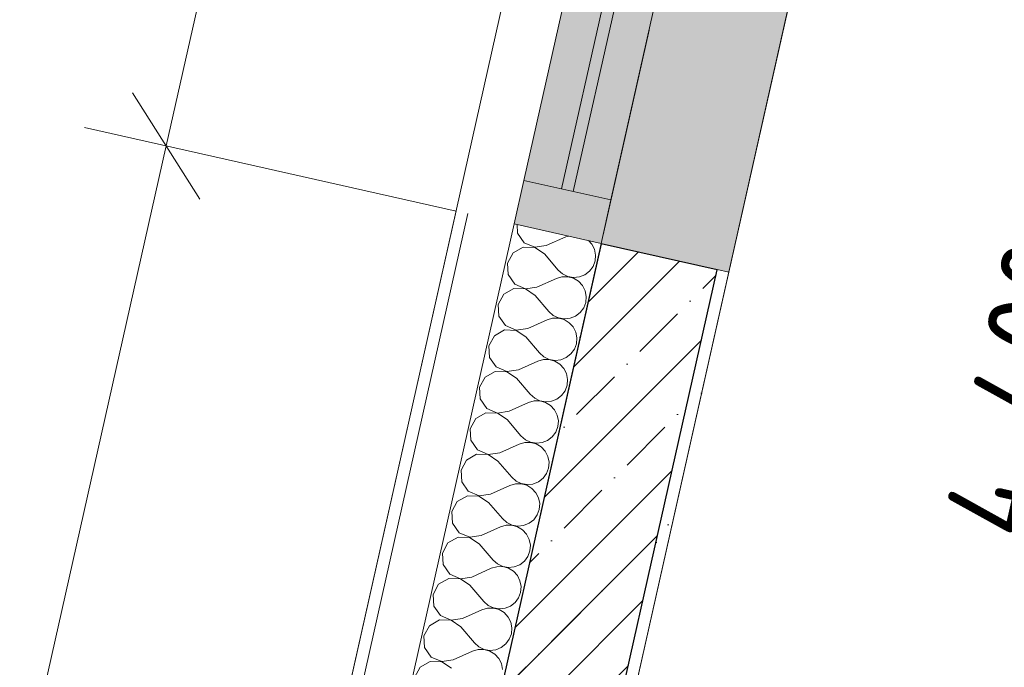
# Model space of a CAD drawing. Header units: millimetres. Extents: x -7145539 to -6664766, y 5874041 to 6141700.
# Tile 24 of 177: x -6941682 to -6940026, y 5895001 to 5896091. Entities that reach past the tile are written whole.
import ezdxf
from ezdxf.enums import TextEntityAlignment as Align

# ---------------------------------------------------------------- set-up
doc = ezdxf.new("R2010")
doc.units = ezdxf.units.MM
doc.header["$MEASUREMENT"] = 0
doc.linetypes.add('Штрихпунктирная', pattern=[670.277762, 352.777767, -176.388884, 0, -141.111112])
for name, color, linetype in [('S - квартира_помещение.АР', 7, 'Continuous'), ('АР-Стены_внешние_.АР', 7, 'Continuous'), ('АР-Стены_внутренние_пилоны.АР', 7, 'Continuous'), ('АР-Чертеж-Оси_Осевые размеры.АР', 7, 'Continuous'), ('АР-Чертеж-Размеры.АР', 7, 'Continuous'), ('Окна Archicad', 7, 'Continuous')]:
    doc.layers.add(name, color=color, linetype=linetype)
for name, color, linetype, lineweight in [('S - квартира_помещение.АР_Ном._пера__101', 252, 'Continuous', 0), ('АР-Стены_внешние_.АР_Ном._пера__1', 7, 'Continuous', 30), ('АР-Стены_внешние_.АР_Ном._пера__120', 7, 'Continuous', 15), ('АР-Стены_внутренние_пилоны.АР_Ном._пера__1', 7, 'Continuous', 15), ('АР-Чертеж-Оси_Осевые размеры.АР_Ном._пера__120', 7, 'Continuous', 0), ('АР-Чертеж-Размеры.АР_Ном._пера__1', 7, 'Continuous', 0), ('Окна Archicad_Ном._пера__1', 7, 'Continuous', 0), ('Окна Archicad_Ном._пера__120', 7, 'Continuous', 0), ('Паспорта Зон Archicad_Ном._пера__1', 7, 'Continuous', 0)]:
    doc.layers.add(name, color=color, linetype=linetype, lineweight=lineweight)
doc.styles.add('РЎР“Р•РќР•Р\xa0Р\x98Р\xa0_РЎРўР\x98Р›Р¬_1', font='txt')
doc.styles.add('РЎР“Р•РќР•Р\xa0Р\x98Р\xa0_РЎРўР\x98Р›Р¬_2', font='GOTHIC.TTF')
doc.styles.add('РЎР“Р•РќР•Р\xa0Р\x98Р\xa0_РЎРўР\x98Р›Р¬_6', font='GOST_Common.ttf')
doc.dimstyles.new('СГЕНЕРИР_СТИЛЬ__1', dxfattribs={"dimtxt": 150, "dimasz": 142.5, "dimexe": 0.18, "dimexo": 0.0625, "dimgap": 0, "dimtad": 1, "dimdec": 0, "dimzin": 0, "dimdsep": 46, "dimtxsty": 'РЎР“Р•РќР•Р\xa0Р\x98Р\xa0_РЎРўР\x98Р›Р¬_6', "dimblk": 'ARROWHEAD_6', "dimblk1": 'ARROWHEAD_6', "dimblk2": 'ARROWHEAD_6', "dimcen": 0.09, "dimse1": 1, "dimse2": 1, "dimclrd": 7, "dimclre": 7, "dimclrt": 7, "dimazin": 0, "dimtfac": 1, "dimtdec": 4, "dimtmove": 0, "dimatfit": 3, "dimfxl": 1, "dimtolj": 1, "dimtzin": 0, "dimarcsym": 0})
doc.dimstyles.new('СГЕНЕРИР_СТИЛЬ__10', dxfattribs={"dimtxt": 150, "dimasz": 142.5, "dimexe": 0.18, "dimexo": 10670.685182, "dimgap": 0, "dimtad": 1, "dimdec": 0, "dimzin": 0, "dimdsep": 46, "dimtxsty": 'РЎР“Р•РќР•Р\xa0Р\x98Р\xa0_РЎРўР\x98Р›Р¬_6', "dimblk": 'ARROWHEAD_6', "dimblk1": 'ARROWHEAD_6', "dimblk2": 'ARROWHEAD_6', "dimcen": 0.09, "dimclrd": 7, "dimclre": 7, "dimclrt": 7, "dimazin": 0, "dimtfac": 1, "dimtdec": 4, "dimtmove": 0, "dimatfit": 3, "dimfxl": 1, "dimtolj": 1, "dimtzin": 0, "dimarcsym": 0})
doc.dimstyles.new('СГЕНЕРИР_СТИЛЬ__11', dxfattribs={"dimtxt": 150, "dimasz": 142.5, "dimexe": 0.18, "dimexo": 10670.407976, "dimgap": 0, "dimtad": 1, "dimdec": 0, "dimzin": 0, "dimdsep": 46, "dimtxsty": 'РЎР“Р•РќР•Р\xa0Р\x98Р\xa0_РЎРўР\x98Р›Р¬_6', "dimblk": 'ARROWHEAD_6', "dimblk1": 'ARROWHEAD_6', "dimblk2": 'ARROWHEAD_6', "dimcen": 0.09, "dimclrd": 7, "dimclre": 7, "dimclrt": 7, "dimazin": 0, "dimtfac": 1, "dimtdec": 4, "dimtmove": 0, "dimatfit": 3, "dimfxl": 1, "dimtolj": 1, "dimtzin": 0, "dimarcsym": 0})

# ---------------------------------------------------------------- blocks, each defined once
blk = doc.blocks.new('Жилая комната №3_3_48_1', base_point=(-6939724.1, 5891678.4))
at = {"layer": 'S - квартира_помещение.АР_Ном._пера__101', "color": 252, "linetype": 'Continuous', "lineweight": 0, "flags": 128}
blk.add_lwpolyline([(-6937768.9, 5892718.2), (-6936804.7, 5897011.2), (-6940024.6, 5897734.4), (-6940988.8, 5893441.4)], close=True, dxfattribs=at)
at = {"layer": 'Паспорта Зон Archicad_Ном._пера__1', "color": 7, "lineweight": 0, "style": 'РЎР“Р•РќР•Р\xa0Р\x98Р\xa0_РЎРўР\x98Р›Р¬_1'}
blk.add_attdef('ROOM_NUMBER', text='', height=250, rotation=347.3411, dxfattribs=at).set_placement((-6938769.5, 5895734.2), align=Align.MIDDLE_CENTER)
blk = doc.blocks.new('*X917', base_point=(-6321637.8, 6318947.9))
at = {"layer": 'АР-Стены_внешние_.АР_Ном._пера__1', "color": 7, "linetype": 'Continuous', "lineweight": 0}
for p, q in [((-6940845.3, 5895746.1), (-6940844.5, 5895731.7)), ((-6940844.5, 5895731.7), (-6940833.3, 5895715.7)), ((-6940796.1, 5895710.8), (-6940763.5, 5895725.4)), ((-6940759, 5895726.7), (-6940763.5, 5895725.4)), ((-6940719.6, 5895713.3), (-6940725, 5895719.1)), ((-6940835, 5895708.3), (-6940851.9, 5895698.6)), ((-6940815.5, 5895707.6), (-6940835, 5895708.3)), ((-6940833.3, 5895715.7), (-6940815.4, 5895707.9)), ((-6940799.2, 5895696.8), (-6940815.5, 5895707.6)), ((-6940815.4, 5895707.9), (-6940796.1, 5895710.8)), ((-6940715.1, 5895704.5), (-6940719.6, 5895713.3)), ((-6940713.2, 5895694.8), (-6940715.1, 5895704.5)), ((-6940851.9, 5895698.6), (-6940861.2, 5895681.5)), ((-6940799.2, 5895696.8), (-6940776.1, 5895669.6)), ((-6940714, 5895685), (-6940713.2, 5895694.8)), ((-6940861.2, 5895681.5), (-6940860.2, 5895662)), ((-6940776.1, 5895669.6), (-6940768.7, 5895663.1)), ((-6940723.4, 5895667.8), (-6940717.5, 5895675.8)), ((-6940717.5, 5895675.8), (-6940714, 5895685)), ((-6940860.2, 5895662), (-6940849, 5895646)), ((-6940811.8, 5895641.1), (-6940779.2, 5895655.7)), ((-6940769.7, 5895658.5), (-6940779.2, 5895655.7)), ((-6940759.9, 5895658.5), (-6940769.7, 5895658.5)), ((-6940768.7, 5895663.1), (-6940759.8, 5895658.8)), ((-6940750.4, 5895655.9), (-6940759.9, 5895658.5)), ((-6940759.8, 5895658.8), (-6940750.1, 5895657.1)), ((-6940742, 5895650.8), (-6940750.4, 5895655.9)), ((-6940750.1, 5895657.1), (-6940740.3, 5895658.2)), ((-6940740.3, 5895658.2), (-6940731.2, 5895661.8)), ((-6940731.2, 5895661.8), (-6940723.4, 5895667.8)), ((-6940850.6, 5895638.6), (-6940867.6, 5895628.9)), ((-6940831.1, 5895637.9), (-6940850.6, 5895638.6)), ((-6940849, 5895646), (-6940831.1, 5895638.2)), ((-6940831.1, 5895638.2), (-6940811.8, 5895641.1)), ((-6940814.9, 5895627.1), (-6940831.1, 5895637.9)), ((-6940735.3, 5895643.6), (-6940742, 5895650.8)), ((-6940730.8, 5895634.8), (-6940735.3, 5895643.6)), ((-6940867.6, 5895628.9), (-6940876.9, 5895611.8)), ((-6940814.9, 5895627.1), (-6940791.7, 5895600)), ((-6940728.9, 5895625.1), (-6940730.8, 5895634.8)), ((-6940729.7, 5895615.3), (-6940728.9, 5895625.1)), ((-6940876.9, 5895611.8), (-6940875.8, 5895592.3)), ((-6940739, 5895598.2), (-6940733.2, 5895606.1)), ((-6940733.2, 5895606.1), (-6940729.7, 5895615.3)), ((-6940875.8, 5895592.3), (-6940864.6, 5895576.3)), ((-6940827.4, 5895571.4), (-6940794.8, 5895586)), ((-6940785.4, 5895588.8), (-6940794.8, 5895586)), ((-6940791.7, 5895600), (-6940784.3, 5895593.4)), ((-6940775.5, 5895588.8), (-6940785.4, 5895588.8)), ((-6940784.3, 5895593.4), (-6940775.5, 5895589.1)), ((-6940775.5, 5895589.1), (-6940765.8, 5895587.4)), ((-6940766, 5895586.2), (-6940775.5, 5895588.8)), ((-6940757.6, 5895581.1), (-6940766, 5895586.2)), ((-6940765.8, 5895587.4), (-6940756, 5895588.5)), ((-6940756, 5895588.5), (-6940746.8, 5895592.1)), ((-6940746.8, 5895592.1), (-6940739, 5895598.2)), ((-6940864.6, 5895576.3), (-6940846.7, 5895568.5)), ((-6940846.7, 5895568.5), (-6940827.4, 5895571.4)), ((-6940750.9, 5895573.9), (-6940757.6, 5895581.1)), ((-6940746.4, 5895565.1), (-6940750.9, 5895573.9)), ((-6940883.2, 5895559.2), (-6940892.6, 5895542.1)), ((-6940866.3, 5895568.9), (-6940883.2, 5895559.2)), ((-6940846.8, 5895568.2), (-6940866.3, 5895568.9)), ((-6940830.5, 5895557.4), (-6940846.8, 5895568.2)), ((-6940830.5, 5895557.4), (-6940807.4, 5895530.3)), ((-6940744.5, 5895555.4), (-6940746.4, 5895565.1)), ((-6940745.3, 5895545.6), (-6940744.5, 5895555.4)), ((-6940892.6, 5895542.1), (-6940891.5, 5895522.6)), ((-6940754.7, 5895528.5), (-6940748.8, 5895536.4)), ((-6940748.8, 5895536.4), (-6940745.3, 5895545.6)), ((-6940891.5, 5895522.6), (-6940880.3, 5895506.6)), ((-6940807.4, 5895530.3), (-6940800, 5895523.7)), ((-6940800, 5895523.7), (-6940791.1, 5895519.4)), ((-6940771.6, 5895518.8), (-6940762.5, 5895522.4)), ((-6940762.5, 5895522.4), (-6940754.7, 5895528.5)), ((-6940880.3, 5895506.6), (-6940862.4, 5895498.8)), ((-6940843.1, 5895501.7), (-6940810.5, 5895516.3)), ((-6940801, 5895519.1), (-6940810.5, 5895516.3)), ((-6940791.2, 5895519.2), (-6940801, 5895519.1)), ((-6940781.7, 5895516.5), (-6940791.2, 5895519.2)), ((-6940791.1, 5895519.4), (-6940781.4, 5895517.7)), ((-6940773.3, 5895511.4), (-6940781.7, 5895516.5)), ((-6940781.4, 5895517.7), (-6940771.6, 5895518.8)), ((-6940766.6, 5895504.2), (-6940773.3, 5895511.4)), ((-6940762.1, 5895495.4), (-6940766.6, 5895504.2)), ((-6940898.9, 5895489.5), (-6940908.2, 5895472.4)), ((-6940881.9, 5895499.2), (-6940898.9, 5895489.5)), ((-6940862.4, 5895498.6), (-6940881.9, 5895499.2)), ((-6940862.4, 5895498.8), (-6940843.1, 5895501.7)), ((-6940846.2, 5895487.7), (-6940862.4, 5895498.6)), ((-6940846.2, 5895487.7), (-6940823, 5895460.6)), ((-6940760.2, 5895485.7), (-6940762.1, 5895495.4)), ((-6940908.2, 5895472.4), (-6940907.1, 5895452.9)), ((-6940764.5, 5895466.7), (-6940761, 5895475.9)), ((-6940761, 5895475.9), (-6940760.2, 5895485.7)), ((-6940823, 5895460.6), (-6940815.6, 5895454)), ((-6940815.6, 5895454), (-6940806.8, 5895449.7)), ((-6940778.1, 5895452.7), (-6940770.3, 5895458.8)), ((-6940770.3, 5895458.8), (-6940764.5, 5895466.7)), ((-6940907.1, 5895452.9), (-6940895.9, 5895436.9)), ((-6940895.9, 5895436.9), (-6940878, 5895429.1)), ((-6940858.7, 5895432), (-6940826.1, 5895446.6)), ((-6940816.7, 5895449.4), (-6940826.1, 5895446.6)), ((-6940806.8, 5895449.5), (-6940816.7, 5895449.4)), ((-6940806.8, 5895449.7), (-6940797.1, 5895448.1)), ((-6940797.3, 5895446.8), (-6940806.8, 5895449.5)), ((-6940788.9, 5895441.7), (-6940797.3, 5895446.8)), ((-6940797.1, 5895448.1), (-6940787.3, 5895449.1)), ((-6940782.2, 5895434.5), (-6940788.9, 5895441.7)), ((-6940787.3, 5895449.1), (-6940778.1, 5895452.7)), ((-6940897.6, 5895429.5), (-6940914.5, 5895419.8)), ((-6940878.1, 5895428.9), (-6940897.6, 5895429.5)), ((-6940861.8, 5895418), (-6940878.1, 5895428.9)), ((-6940878, 5895429.1), (-6940858.7, 5895432)), ((-6940777.7, 5895425.7), (-6940782.2, 5895434.5)), ((-6940775.8, 5895416), (-6940777.7, 5895425.7)), ((-6940914.5, 5895419.8), (-6940923.9, 5895402.7)), ((-6940861.8, 5895418), (-6940838.7, 5895390.9)), ((-6940780.1, 5895397), (-6940776.7, 5895406.2)), ((-6940776.7, 5895406.2), (-6940775.8, 5895416)), ((-6940923.9, 5895402.7), (-6940922.8, 5895383.2)), ((-6940838.7, 5895390.9), (-6940831.3, 5895384.3)), ((-6940793.8, 5895383.1), (-6940786, 5895389.1)), ((-6940786, 5895389.1), (-6940780.1, 5895397)), ((-6940922.8, 5895383.2), (-6940911.6, 5895367.2)), ((-6940874.4, 5895362.3), (-6940841.8, 5895376.9)), ((-6940832.3, 5895379.7), (-6940841.8, 5895376.9)), ((-6940822.5, 5895379.8), (-6940832.3, 5895379.7)), ((-6940831.3, 5895384.3), (-6940822.4, 5895380.1)), ((-6940813, 5895377.1), (-6940822.5, 5895379.8)), ((-6940822.4, 5895380.1), (-6940812.7, 5895378.4)), ((-6940804.6, 5895372), (-6940813, 5895377.1)), ((-6940812.7, 5895378.4), (-6940802.9, 5895379.4)), ((-6940797.9, 5895364.8), (-6940804.6, 5895372)), ((-6940802.9, 5895379.4), (-6940793.8, 5895383.1)), ((-6940913.3, 5895359.8), (-6940930.2, 5895350.1)), ((-6940893.7, 5895359.2), (-6940913.3, 5895359.8)), ((-6940911.6, 5895367.2), (-6940893.7, 5895359.5)), ((-6940893.7, 5895359.5), (-6940874.4, 5895362.3)), ((-6940877.5, 5895348.4), (-6940893.7, 5895359.2)), ((-6940793.4, 5895356), (-6940797.9, 5895364.8)), ((-6940791.5, 5895346.4), (-6940793.4, 5895356)), ((-6940930.2, 5895350.1), (-6940939.5, 5895333)), ((-6940877.5, 5895348.4), (-6940854.3, 5895321.2)), ((-6940792.3, 5895336.5), (-6940791.5, 5895346.4)), ((-6940939.5, 5895333), (-6940938.4, 5895313.5)), ((-6940854.3, 5895321.2), (-6940847, 5895314.6)), ((-6940801.6, 5895319.4), (-6940795.8, 5895327.3)), ((-6940795.8, 5895327.3), (-6940792.3, 5895336.5)), ((-6940938.4, 5895313.5), (-6940927.3, 5895297.5)), ((-6940890, 5895292.6), (-6940857.4, 5895307.2)), ((-6940848, 5895310), (-6940857.4, 5895307.2)), ((-6940838.1, 5895310.1), (-6940848, 5895310)), ((-6940847, 5895314.6), (-6940838.1, 5895310.4)), ((-6940838.1, 5895310.4), (-6940828.4, 5895308.7)), ((-6940828.6, 5895307.5), (-6940838.1, 5895310.1)), ((-6940820.2, 5895302.3), (-6940828.6, 5895307.5)), ((-6940828.4, 5895308.7), (-6940818.6, 5895309.7)), ((-6940818.6, 5895309.7), (-6940809.4, 5895313.4)), ((-6940809.4, 5895313.4), (-6940801.6, 5895319.4)), ((-6940928.9, 5895290.1), (-6940945.8, 5895280.5)), ((-6940909.4, 5895289.5), (-6940928.9, 5895290.1)), ((-6940927.3, 5895297.5), (-6940909.3, 5895289.8)), ((-6940893.2, 5895278.7), (-6940909.4, 5895289.5)), ((-6940909.3, 5895289.8), (-6940890, 5895292.6)), ((-6940813.5, 5895295.1), (-6940820.2, 5895302.3)), ((-6940809, 5895286.3), (-6940813.5, 5895295.1)), ((-6940945.8, 5895280.5), (-6940955.2, 5895263.3)), ((-6940893.2, 5895278.7), (-6940870, 5895251.5)), ((-6940807.1, 5895276.7), (-6940809, 5895286.3)), ((-6940808, 5895266.8), (-6940807.1, 5895276.7)), ((-6940955.2, 5895263.3), (-6940954.1, 5895243.8)), ((-6940817.3, 5895249.7), (-6940811.4, 5895257.6)), ((-6940811.4, 5895257.6), (-6940808, 5895266.8)), ((-6940954.1, 5895243.8), (-6940942.9, 5895227.8)), ((-6940863.6, 5895240.3), (-6940873.1, 5895237.6)), ((-6940870, 5895251.5), (-6940862.6, 5895244.9)), ((-6940853.8, 5895240.4), (-6940863.6, 5895240.3)), ((-6940862.6, 5895244.9), (-6940853.7, 5895240.7)), ((-6940844.3, 5895237.8), (-6940853.8, 5895240.4)), ((-6940853.7, 5895240.7), (-6940844, 5895239)), ((-6940844, 5895239), (-6940834.2, 5895240)), ((-6940834.2, 5895240), (-6940825.1, 5895243.7)), ((-6940825.1, 5895243.7), (-6940817.3, 5895249.7)), ((-6940942.9, 5895227.8), (-6940925, 5895220.1)), ((-6940925, 5895220.1), (-6940905.7, 5895222.9)), ((-6940905.7, 5895222.9), (-6940873.1, 5895237.6)), ((-6940835.9, 5895232.6), (-6940844.3, 5895237.8)), ((-6940829.2, 5895225.4), (-6940835.9, 5895232.6)), ((-6940824.7, 5895216.6), (-6940829.2, 5895225.4)), ((-6940961.5, 5895210.8), (-6940970.8, 5895193.6)), ((-6940944.6, 5895220.5), (-6940961.5, 5895210.8)), ((-6940925.1, 5895219.8), (-6940944.6, 5895220.5)), ((-6940908.8, 5895209), (-6940925.1, 5895219.8)), ((-6940908.8, 5895209), (-6940885.6, 5895181.8)), ((-6940822.8, 5895207), (-6940824.7, 5895216.6)), ((-6940823.6, 5895197.2), (-6940822.8, 5895207)), ((-6940970.8, 5895193.6), (-6940969.7, 5895174.1)), ((-6940827.1, 5895187.9), (-6940823.6, 5895197.2)), ((-6940969.7, 5895174.1), (-6940958.6, 5895158.1)), ((-6940885.6, 5895181.8), (-6940878.3, 5895175.3)), ((-6940878.3, 5895175.3), (-6940869.4, 5895171)), ((-6940849.9, 5895170.3), (-6940840.7, 5895174)), ((-6940840.7, 5895174), (-6940832.9, 5895180)), ((-6940832.9, 5895180), (-6940827.1, 5895187.9)), ((-6940958.6, 5895158.1), (-6940940.6, 5895150.4)), ((-6940921.3, 5895153.2), (-6940888.8, 5895167.9)), ((-6940879.3, 5895170.6), (-6940888.8, 5895167.9)), ((-6940869.4, 5895170.7), (-6940879.3, 5895170.6)), ((-6940869.4, 5895171), (-6940859.7, 5895169.3)), ((-6940859.9, 5895168.1), (-6940869.4, 5895170.7)), ((-6940851.5, 5895163), (-6940859.9, 5895168.1)), ((-6940859.7, 5895169.3), (-6940849.9, 5895170.3)), ((-6940844.8, 5895155.7), (-6940851.5, 5895163)), ((-6940840.4, 5895146.9), (-6940844.8, 5895155.7)), ((-6940977.2, 5895141.1), (-6940986.5, 5895123.9)), ((-6940960.2, 5895150.8), (-6940977.2, 5895141.1)), ((-6940940.7, 5895150.1), (-6940960.2, 5895150.8)), ((-6940924.5, 5895139.3), (-6940940.7, 5895150.1)), ((-6940940.6, 5895150.4), (-6940921.3, 5895153.2)), ((-6940924.5, 5895139.3), (-6940901.3, 5895112.1)), ((-6940838.5, 5895137.3), (-6940840.4, 5895146.9)), ((-6940986.5, 5895123.9), (-6940985.4, 5895104.4)), ((-6940842.7, 5895118.2), (-6940839.3, 5895127.5)), ((-6940839.3, 5895127.5), (-6940838.5, 5895137.3)), ((-6940901.3, 5895112.1), (-6940893.9, 5895105.6)), ((-6940893.9, 5895105.6), (-6940885, 5895101.3)), ((-6940856.4, 5895104.3), (-6940848.6, 5895110.3)), ((-6940848.6, 5895110.3), (-6940842.7, 5895118.2)), ((-6940985.4, 5895104.4), (-6940974.2, 5895088.4)), ((-6940937, 5895083.5), (-6940904.4, 5895098.2)), ((-6940895, 5895100.9), (-6940904.4, 5895098.2)), ((-6940885.1, 5895101), (-6940895, 5895100.9)), ((-6940875.6, 5895098.4), (-6940885.1, 5895101)), ((-6940885, 5895101.3), (-6940875.3, 5895099.6)), ((-6940867.2, 5895093.3), (-6940875.6, 5895098.4)), ((-6940875.3, 5895099.6), (-6940865.5, 5895100.6)), ((-6940860.5, 5895086), (-6940867.2, 5895093.3)), ((-6940865.5, 5895100.6), (-6940856.4, 5895104.3)), ((-6940975.9, 5895081.1), (-6940992.8, 5895071.4)), ((-6940956.4, 5895080.4), (-6940975.9, 5895081.1)), ((-6940974.2, 5895088.4), (-6940956.3, 5895080.7)), ((-6940940.1, 5895069.6), (-6940956.4, 5895080.4)), ((-6940956.3, 5895080.7), (-6940937, 5895083.5)), ((-6940856, 5895077.3), (-6940860.5, 5895086)), ((-6940854.1, 5895067.6), (-6940856, 5895077.3)), ((-6940992.8, 5895071.4), (-6941002.1, 5895054.2)), ((-6940940.1, 5895069.6), (-6940916.9, 5895042.4)), ((-6940858.4, 5895048.5), (-6940854.9, 5895057.8)), ((-6940854.9, 5895057.8), (-6940854.1, 5895067.6)), ((-6941002.1, 5895054.2), (-6941001, 5895034.7)), ((-6940916.9, 5895042.4), (-6940909.6, 5895035.9)), ((-6940872, 5895034.6), (-6940864.2, 5895040.6)), ((-6940864.2, 5895040.6), (-6940858.4, 5895048.5)), ((-6941001, 5895034.7), (-6940989.9, 5895018.7)), ((-6940952.6, 5895013.8), (-6940920.1, 5895028.5)), ((-6940910.6, 5895031.2), (-6940920.1, 5895028.5)), ((-6940900.8, 5895031.3), (-6940910.6, 5895031.2)), ((-6940909.6, 5895035.9), (-6940900.7, 5895031.6)), ((-6940891.3, 5895028.7), (-6940900.8, 5895031.3)), ((-6940900.7, 5895031.6), (-6940891, 5895029.9)), ((-6940882.8, 5895023.6), (-6940891.3, 5895028.7)), ((-6940891, 5895029.9), (-6940881.2, 5895030.9)), ((-6940876.1, 5895016.3), (-6940882.8, 5895023.6)), ((-6940881.2, 5895030.9), (-6940872, 5895034.6)), ((-6940991.5, 5895011.4), (-6941008.5, 5895001.7)), ((-6940972, 5895010.7), (-6940991.5, 5895011.4)), ((-6940989.9, 5895018.7), (-6940971.9, 5895011)), ((-6940955.8, 5894999.9), (-6940972, 5895010.7)), ((-6940971.9, 5895011), (-6940952.6, 5895013.8)), ((-6940871.7, 5895007.6), (-6940876.1, 5895016.3)), ((-6940869.8, 5894997.9), (-6940871.7, 5895007.6)), ((-6941008.5, 5895001.7), (-6941017.8, 5894984.5))]:
    blk.add_line(p, q, dxfattribs=at)
blk = doc.blocks.new('Горизонтальное Многостворчатое Окно 23[26]_1', base_point=(-6321637.8, 6318947.9))
at = {"layer": 'Окна Archicad', "linetype": 'Continuous', "lineweight": 0, "true_color": 0xffffff}
for points in [[(-6940265.6, 5897665.4), (-6940703.8, 5895714.3), (-6940489.1, 5895666.1), (-6940050.9, 5897617.2)], [(-6940492.9, 5896653.3), (-6940639.2, 5896686.2), (-6940833.7, 5895820.4), (-6940687.4, 5895787.5)], [(-6940703.8, 5895714.3), (-6940687.4, 5895787.5), (-6940833.7, 5895820.4), (-6940850.1, 5895747.2)]]:
    blk.add_hatch(color=7, dxfattribs=at).paths.add_polyline_path(points)
at = {"layer": 'Окна Archicad_Ном._пера__1', "color": 7, "linetype": 'Continuous', "lineweight": 15}
blk.add_line((-6940508.7, 5895670.5), (-6940703.8, 5895714.3), dxfattribs=at)
at = {"layer": 'Окна Archicad_Ном._пера__1', "color": 7, "linetype": 'Continuous', "lineweight": 0}
blk.add_line((-6940489.1, 5895666.1), (-6940508.7, 5895670.5), dxfattribs=at)
at = {"layer": 'Окна Archicad_Ном._пера__120', "color": 7, "linetype": 'Continuous', "lineweight": 0}
for p, q in [((-6940050.9, 5897617.2), (-6940489.1, 5895666.1)), ((-6940639.2, 5896686.2), (-6940833.7, 5895820.4)), ((-6940770.3, 5895806.1), (-6940575.8, 5896671.9)), ((-6940556.3, 5896667.5), (-6940750.8, 5895801.7)), ((-6940492.9, 5896653.3), (-6940687.4, 5895787.5)), ((-6940850.1, 5895747.2), (-6940833.7, 5895820.4)), ((-6940833.7, 5895820.4), (-6940687.4, 5895787.5)), ((-6940687.4, 5895787.5), (-6940703.8, 5895714.3)), ((-6940703.8, 5895714.3), (-6940850.1, 5895747.2))]:
    blk.add_line(p, q, dxfattribs=at)
blk = doc.blocks.new('Стена_241_1', base_point=(-6937778.1, 5907827.4))
at = {"layer": 'АР-Стены_внешние_.АР', "linetype": 'Continuous', "lineweight": 0, "true_color": 0x000000}
h = blk.add_hatch(dxfattribs=at)
h.set_pattern_fill('БЛОКИ_БЕТОННЫЕ_ЭФФЕКТИВН_70', color=18, style=0, pattern_type=2)
h.set_pattern_definition([(45, (-6321637.81, 6318947.94), (-127.27922, 127.27922), [])])
h.paths.add_polyline_path([(-6940703.8, 5895714.3), (-6940966.8, 5894543.2), (-6940771.7, 5894499.4), (-6940508.7, 5895670.5)])
h = blk.add_hatch(dxfattribs=at)
h.set_pattern_fill('ШТУКАТУРКА__ГИПС_01_0001', color=18, style=0, pattern_type=2)
h.set_pattern_definition([(45, (-6321637.81, 6319297.94), (-111.369318, 111.369318), [0, -105, 0, -157.5]), (110, (-6321287.81, 6319297.94), (148.001588, 53.868173), [0, -77, 0, -133])])
h.paths.add_polyline_path([(-6940752.2, 5894495), (-6940489.1, 5895666.1), (-6940508.7, 5895670.5), (-6940771.7, 5894499.4)])
at = {"layer": 'АР-Стены_внешние_.АР_Ном._пера__1', "color": 7, "linetype": 'Continuous', "lineweight": 0}
for p, q in [((-6940928.2, 5895764.7), (-6941191.2, 5894593.6)), ((-6940850.1, 5895747.2), (-6941113.2, 5894576.1))]:
    blk.add_line(p, q, dxfattribs=at)
at = {"layer": 'АР-Стены_внешние_.АР_Ном._пера__1', "color": 7, "linetype": 'Continuous', "lineweight": 15}
for p, q in [((-6940703.8, 5895714.3), (-6940966.8, 5894543.2)), ((-6940771.7, 5894499.4), (-6940508.7, 5895670.5))]:
    blk.add_line(p, q, dxfattribs=at)
at = {"layer": 'АР-Стены_внешние_.АР_Ном._пера__1', "color": 7, "linetype": 'Continuous', "lineweight": 0, "flags": 128}
for points in [[(-6940947.7, 5895769.1), (-6941210.8, 5894598)], [(-6940752.2, 5894495), (-6940489.1, 5895666.1)]]:
    blk.add_lwpolyline(points, dxfattribs=at)
at = {"layer": 'АР-Стены_внешние_.АР', "color": 7, "lineweight": 0}
blk.add_blockref('*X917', (-6321637.8, 6318947.9), dxfattribs=at)
at = {"layer": 'Окна Archicad', "color": 7, "linetype": 'Continuous', "lineweight": 0}
blk.add_blockref('Горизонтальное Многостворчатое Окно 23[26]_1', (-6321637.8, 6318947.9), dxfattribs=at)
blk = doc.blocks.new('Стена_316_1', base_point=(-6940869, 5894521.3))
at = {"layer": 'АР-Стены_внутренние_пилоны.АР', "linetype": 'Continuous', "lineweight": 0, "true_color": 0x000000}
h = blk.add_hatch(dxfattribs=at)
h.set_pattern_fill('ЖЕЛЕЗОБЕТОН__PROJECT__0001', color=18, style=0, pattern_type=2)
h.set_pattern_definition([(45, (-6321637.81, 6318947.94), (-84.852814, 84.852814), []), (45, (-6321680.24, 6318990.37), (-84.852814, 84.852814), [90, -30, 0, -30])])
h.paths.add_polyline_path([(-6940771.5, 5894499.3), (-6940508.5, 5895670.2), (-6940703.6, 5895714), (-6940966.6, 5894543.2)])
at = {"layer": 'АР-Стены_внутренние_пилоны.АР_Ном._пера__1', "color": 7, "linetype": 'Continuous', "lineweight": 30, "flags": 128}
for points in [[(-6940703.6, 5895714), (-6940966.6, 5894543.2)], [(-6940508.5, 5895670.2), (-6940703.6, 5895714)], [(-6940771.5, 5894499.3), (-6940508.5, 5895670.2)]]:
    blk.add_lwpolyline(points, dxfattribs=at)
blk = doc.blocks.new('Стандартный Маркер Сетки[164]_1', base_point=(-6937759.6, 5908822.2))
at = {"layer": 'АР-Чертеж-Оси_Осевые размеры.АР_Ном._пера__120', "color": 7, "linetype": 'Штрихпунктирная', "lineweight": 0}
blk.add_line((-6937978.7, 5907846.5), (-6942541.2, 5887532.1), dxfattribs=at)
at = {"layer": 'АР-Чертеж-Оси_Осевые размеры.АР_Ном._пера__120', "color": 7, "lineweight": 0, "style": 'РЎР“Р•РќР•Р\xa0Р\x98Р\xa0_РЎРўР\x98Р›Р¬_2'}
blk.add_attdef('AC_MarkerText_1', text='', height=350, rotation=347.3417, dxfattribs=at).set_placement((-6942800, 5886249.6), align=Align.TOP_CENTER)
blk = doc.blocks.new('Стандартный Маркер Сетки[179]_1', base_point=(-6937759.6, 5908822.2))
at = {"layer": 'АР-Чертеж-Оси_Осевые размеры.АР_Ном._пера__120', "color": 7, "linetype": 'Штрихпунктирная', "lineweight": 0}
blk.add_line((-6937978.7, 5907846.5), (-6942541.2, 5887532.1), dxfattribs=at)
at = {"layer": 'АР-Чертеж-Оси_Осевые размеры.АР_Ном._пера__120', "color": 7, "lineweight": 0, "style": 'РЎР“Р•РќР•Р\xa0Р\x98Р\xa0_РЎРўР\x98Р›Р¬_2'}
blk.add_attdef('AC_MarkerText_1', text='', height=350, rotation=347.3417, dxfattribs=at).set_placement((-6942800, 5886249.6), align=Align.TOP_CENTER)
blk = doc.blocks.new('Стандартный Маркер Сетки[180]_1', base_point=(-6937759.6, 5908822.2))
at = {"layer": 'АР-Чертеж-Оси_Осевые размеры.АР_Ном._пера__120', "color": 7, "linetype": 'Штрихпунктирная', "lineweight": 0}
blk.add_line((-6937978.7, 5907846.5), (-6942541.2, 5887532.1), dxfattribs=at)
at = {"layer": 'АР-Чертеж-Оси_Осевые размеры.АР_Ном._пера__120', "color": 7, "lineweight": 0, "style": 'РЎР“Р•РќР•Р\xa0Р\x98Р\xa0_РЎРўР\x98Р›Р¬_2'}
blk.add_attdef('AC_MarkerText_1', text='', height=350, rotation=347.3417, dxfattribs=at).set_placement((-6942800, 5886249.6), align=Align.TOP_CENTER)
blk = doc.blocks.new('Стандартный Маркер Сетки[181]_1', base_point=(-6937759.6, 5908822.2))
at = {"layer": 'АР-Чертеж-Оси_Осевые размеры.АР_Ном._пера__120', "color": 7, "linetype": 'Штрихпунктирная', "lineweight": 0}
blk.add_line((-6937978.7, 5907846.5), (-6942541.2, 5887532.1), dxfattribs=at)
at = {"layer": 'АР-Чертеж-Оси_Осевые размеры.АР_Ном._пера__120', "color": 7, "lineweight": 0, "style": 'РЎР“Р•РќР•Р\xa0Р\x98Р\xa0_РЎРўР\x98Р›Р¬_2'}
blk.add_attdef('AC_MarkerText_1', text='', height=350, rotation=347.3417, dxfattribs=at).set_placement((-6942800, 5886249.6), align=Align.TOP_CENTER)
blk = doc.blocks.new('Стандартный Маркер Сетки[184]_1', base_point=(-6937759.6, 5908822.2))
at = {"layer": 'АР-Чертеж-Оси_Осевые размеры.АР_Ном._пера__120', "color": 7, "linetype": 'Штрихпунктирная', "lineweight": 0}
blk.add_line((-6937978.7, 5907846.5), (-6942541.2, 5887532.1), dxfattribs=at)
at = {"layer": 'АР-Чертеж-Оси_Осевые размеры.АР_Ном._пера__120', "color": 7, "lineweight": 0, "style": 'РЎР“Р•РќР•Р\xa0Р\x98Р\xa0_РЎРўР\x98Р›Р¬_2'}
blk.add_attdef('AC_MarkerText_1', text='', height=350, rotation=347.3417, dxfattribs=at).set_placement((-6942800, 5886249.6), align=Align.TOP_CENTER)
blk = doc.blocks.new('Стандартный Маркер Сетки[192]_1', base_point=(-6937759.6, 5908822.2))
at = {"layer": 'АР-Чертеж-Оси_Осевые размеры.АР_Ном._пера__120', "color": 7, "linetype": 'Штрихпунктирная', "lineweight": 0}
blk.add_line((-6937978.7, 5907846.5), (-6942541.2, 5887532.1), dxfattribs=at)
at = {"layer": 'АР-Чертеж-Оси_Осевые размеры.АР_Ном._пера__120', "color": 7, "lineweight": 0, "style": 'РЎР“Р•РќР•Р\xa0Р\x98Р\xa0_РЎРўР\x98Р›Р¬_2'}
blk.add_attdef('AC_MarkerText_1', text='', height=350, rotation=347.3417, dxfattribs=at).set_placement((-6942800, 5886249.6), align=Align.TOP_CENTER)
blk = doc.blocks.new('Стандартный Маркер Сетки[193]_1', base_point=(-6937759.6, 5908822.2))
at = {"layer": 'АР-Чертеж-Оси_Осевые размеры.АР_Ном._пера__120', "color": 7, "linetype": 'Штрихпунктирная', "lineweight": 0}
blk.add_line((-6937978.7, 5907846.5), (-6942541.2, 5887532.1), dxfattribs=at)
at = {"layer": 'АР-Чертеж-Оси_Осевые размеры.АР_Ном._пера__120', "color": 7, "lineweight": 0, "style": 'РЎР“Р•РќР•Р\xa0Р\x98Р\xa0_РЎРўР\x98Р›Р¬_2'}
blk.add_attdef('AC_MarkerText_1', text='', height=350, rotation=347.3417, dxfattribs=at).set_placement((-6942800, 5886249.6), align=Align.TOP_CENTER)
blk = doc.blocks.new('Стандартный Маркер Сетки[194]_1', base_point=(-6937759.6, 5908822.2))
at = {"layer": 'АР-Чертеж-Оси_Осевые размеры.АР_Ном._пера__120', "color": 7, "linetype": 'Штрихпунктирная', "lineweight": 0}
blk.add_line((-6937978.7, 5907846.5), (-6942541.2, 5887532.1), dxfattribs=at)
at = {"layer": 'АР-Чертеж-Оси_Осевые размеры.АР_Ном._пера__120', "color": 7, "lineweight": 0, "style": 'РЎР“Р•РќР•Р\xa0Р\x98Р\xa0_РЎРўР\x98Р›Р¬_2'}
blk.add_attdef('AC_MarkerText_1', text='', height=350, rotation=347.3417, dxfattribs=at).set_placement((-6942800, 5886249.6), align=Align.TOP_CENTER)
blk = doc.blocks.new('*D1277', base_point=(-6321637.8, 6318947.9))
at = {"layer": 'АР-Чертеж-Размеры.АР_Ном._пера__1', "color": 7, "linetype": 'Continuous', "lineweight": 0, "transparency": 16777216}
for p, q in [((-6940703.3, 5894712.1), (-6940641.7, 5894986.5)), ((-6940582.9, 5894906.1), (-6940762.1, 5894792.6)), ((-6940782.3, 5894874), (-6940672.5, 5894849.3)), ((-6940672.5, 5894849.3), (-6937452.6, 5894126.2)), ((-6937483.4, 5893989), (-6937421.8, 5894263.4)), ((-6937542.2, 5894069.4), (-6937363, 5894182.9)), ((-6937452.6, 5894126.2), (-6937342.9, 5894101.5))]:
    blk.add_line(p, q, dxfattribs=at)
at = {"layer": 'АР-Чертеж-Размеры.АР_Ном._пера__1', "color": 7, "lineweight": 0, "transparency": 16777216, "insert": (-6939288.7, 5894569.3), "char_height": 150, "attachment_point": 7, "rotation": 347.3417, "style": 'РЎР“Р•РќР•Р\xa0Р\x98Р\xa0_РЎРўР\x98Р›Р¬_6'}
blk.add_mtext('\\A1;{\\pql;\\fGOST Common|b0|i0|c204|p0;\\W1.000000;3\xa0300}', dxfattribs=at)
blk = doc.blocks.new('ARROWHEAD_6')
at = {"color": 0, "linetype": 'Continuous', "lineweight": 0}
for p, q in [((-0.5, -0.5), (0.5, 0.5)), ((0, 0), (-1, 0))]:
    blk.add_line(p, q, dxfattribs=at)
blk = doc.blocks.new('*D1278', base_point=(-6321637.8, 6318947.9))
at = {"layer": 'АР-Чертеж-Размеры.АР_Ном._пера__1', "color": 7, "linetype": 'Continuous', "lineweight": 0, "transparency": 16777216}
for p, q in [((-6939416.5, 5897597.8), (-6939391.9, 5897707.6)), ((-6939359.8, 5897508.2), (-6939473.3, 5897687.4)), ((-6939279.3, 5897567), (-6939553.8, 5897628.6)), ((-6940380.7, 5893304.9), (-6939416.5, 5897597.8)), ((-6940437.5, 5893394.5), (-6940324, 5893215.2)), ((-6940243.5, 5893274), (-6940517.9, 5893335.7)), ((-6940405.4, 5893195.1), (-6940380.7, 5893304.9))]:
    blk.add_line(p, q, dxfattribs=at)
at = {"layer": 'АР-Чертеж-Размеры.АР_Ном._пера__1', "color": 7, "lineweight": 0, "transparency": 16777216, "insert": (-6939983.5, 5895210.5), "char_height": 150, "attachment_point": 7, "rotation": 77.3417, "style": 'РЎР“Р•РќР•Р\xa0Р\x98Р\xa0_РЎРўР\x98Р›Р¬_6'}
blk.add_mtext('\\A1;{\\pql;\\fGOST Common|b0|i0|c204|p0;\\W1.000000;4\xa0400}', dxfattribs=at)
blk = doc.blocks.new('*D1285', base_point=(-6321637.8, 6318947.9))
at = {"layer": 'АР-Чертеж-Размеры.АР_Ном._пера__1', "color": 7, "linetype": 'Continuous', "lineweight": 0, "transparency": 16777216}
for p, q in [((-6939963, 5902434.8), (-6940512.9, 5899986)), ((-6940456.2, 5899896.4), (-6940569.7, 5900075.6)), ((-6940650.1, 5900016.9), (-6940375.7, 5899955.2)), ((-6940512.9, 5899986), (-6940997.2, 5897829.7)), ((-6940940.5, 5897740.1), (-6941054, 5897919.4)), ((-6941134.4, 5897860.6), (-6940509.5, 5897720.2)), ((-6940997.2, 5897829.7), (-6941435.5, 5895878.4))]:
    blk.add_line(p, q, dxfattribs=at)
at = {"layer": 'АР-Чертеж-Размеры.АР_Ном._пера__1', "color": 7, "lineweight": 0, "transparency": 16777216, "insert": (-6940833.3, 5898696.6), "char_height": 150, "attachment_point": 7, "rotation": 77.3417, "style": 'РЎР“Р•РќР•Р\xa0Р\x98Р\xa0_РЎРўР\x98Р›Р¬_6'}
blk.add_mtext('\\A1;{\\pql;\\fGOST Common|b0|i0|c204|p0;\\W1.000000;2\xa0210}', dxfattribs=at)
blk = doc.blocks.new('*D1286', base_point=(-6321637.8, 6318947.9))
at = {"layer": 'АР-Чертеж-Размеры.АР_Ном._пера__1', "color": 7, "linetype": 'Continuous', "lineweight": 0, "transparency": 16777216}
for p, q in [((-6940940.5, 5897740.1), (-6941054, 5897919.4)), ((-6940997.2, 5897829.7), (-6941435.5, 5895878.4)), ((-6941378.8, 5895788.7), (-6941492.2, 5895968)), ((-6941572.7, 5895909.2), (-6940947.8, 5895768.8)), ((-6941435.5, 5895878.4), (-6942093, 5892950.9))]:
    blk.add_line(p, q, dxfattribs=at)
at = {"layer": 'АР-Чертеж-Размеры.АР_Ном._пера__1', "color": 7, "lineweight": 0, "transparency": 16777216, "insert": (-6941297.9, 5896628), "char_height": 150, "attachment_point": 7, "rotation": 77.3417, "style": 'РЎР“Р•РќР•Р\xa0Р\x98Р\xa0_РЎРўР\x98Р›Р¬_6'}
blk.add_mtext('\\A1;{\\pql;\\fGOST Common|b0|i0|c204|p0;\\W1.000000;2\xa0000}', dxfattribs=at)
blk = doc.blocks.new('*D1287', base_point=(-6321637.8, 6318947.9))
at = {"layer": 'АР-Чертеж-Размеры.АР_Ном._пера__1', "color": 7, "linetype": 'Continuous', "lineweight": 0, "transparency": 16777216}
for p, q in [((-6941378.8, 5895788.7), (-6941492.2, 5895968)), ((-6941435.5, 5895878.4), (-6942093, 5892950.9)), ((-6942149.7, 5893040.5), (-6942036.2, 5892861.3)), ((-6942230.2, 5892981.8), (-6941605.3, 5892841.4)), ((-6942093, 5892950.9), (-6942117.6, 5892841.2))]:
    blk.add_line(p, q, dxfattribs=at)
at = {"layer": 'АР-Чертеж-Размеры.АР_Ном._пера__1', "color": 7, "lineweight": 0, "transparency": 16777216, "insert": (-6941845.8, 5894188.6), "char_height": 150, "attachment_point": 7, "rotation": 77.3417, "style": 'РЎР“Р•РќР•Р\xa0Р\x98Р\xa0_РЎРўР\x98Р›Р¬_6'}
blk.add_mtext('\\A1;{\\pql;\\fGOST Common|b0|i0|c204|p0;\\W1.000000;3\xa0000}', dxfattribs=at)

msp = doc.modelspace()

# ---------------------------------------------------------------- linework, layer by layer
at = {"layer": 'S - квартира_помещение.АР', "color": 254, "linetype": 'Continuous', "lineweight": 0, "true_color": 0xffe1c4, "flags": 128}
msp.add_lwpolyline([(-6937768.9, 5892718.2), (-6936804.7, 5897011.2), (-6940024.6, 5897734.4), (-6940988.8, 5893441.4)], close=True, dxfattribs=at)
at = {"layer": 'АР-Стены_внешние_.АР_Ном._пера__120', "color": 7, "linetype": 'Continuous', "lineweight": 15}
msp.add_lwpolyline([(-6916228.3, 5902971.9), (-6919760.3, 5903765.2), (-6919994.7, 5902721.3), (-6922951.5, 5903385.4), (-6922105.7, 5907151.4), (-6931032.5, 5909156.4), (-6931491.5, 5907112.8), (-6934526.4, 5907794.4), (-6934346.8, 5908594.1), (-6937888.5, 5909389.6), (-6941605.2, 5892841.9), (-6919612.7, 5887902.3)], dxfattribs=at)

# ---------------------------------------------------------------- block references
at = {"layer": 'S - квартира_помещение.АР', "color": 7, "linetype": 'Continuous', "lineweight": 0}
msp.add_blockref('Жилая комната №3_3_48_1', (-6939724.1, 5891678.4), dxfattribs=at)
at = {"layer": 'АР-Стены_внешние_.АР', "color": 7, "lineweight": 0}
msp.add_blockref('Стена_241_1', (-6937778.1, 5907827.4), dxfattribs=at)
at = {"layer": 'АР-Стены_внутренние_пилоны.АР', "color": 7, "lineweight": 0}
msp.add_blockref('Стена_316_1', (-6940869, 5894521.3), dxfattribs=at)
at = {"layer": 'АР-Чертеж-Оси_Осевые размеры.АР', "color": 8, "linetype": 'Continuous', "lineweight": 15}
for name in ['Стандартный Маркер Сетки[164]_1', 'Стандартный Маркер Сетки[179]_1', 'Стандартный Маркер Сетки[180]_1', 'Стандартный Маркер Сетки[181]_1', 'Стандартный Маркер Сетки[184]_1', 'Стандартный Маркер Сетки[192]_1', 'Стандартный Маркер Сетки[193]_1', 'Стандартный Маркер Сетки[194]_1']:
    msp.add_blockref(name, (-6937759.6, 5908822.2), dxfattribs=at)

# ---------------------------------------------------------------- dimensions: what is measured, and where the dimension line sits
at = {"layer": 'АР-Чертеж-Размеры.АР', "color": 7, "linetype": 'Continuous', "lineweight": 0}
for base, p1, p2, angle, dimstyle, picture, middle, turn in [((-6940997.2, 5897829.7), (-6940513, 5899986), (-6939468.4, 5897486.4), 257.3417, 'СГЕНЕРИР_СТИЛЬ__11', '*D1285', (-6940850.1, 5898964.1), 77.3417), ((-6937452.6, 5894126.2), (-6939255.4, 5901159), (-6937146.6, 5895488.9), 347.3417, 'СГЕНЕРИР_СТИЛЬ__1', '*D1277', (-6939021.2, 5894586.1), 347.3417), ((-6941435.5, 5895878.4), (-6939468.4, 5897486.4), (-6939906.7, 5895535), 257.3417, 'СГЕНЕРИР_СТИЛЬ__11', '*D1286', (-6941314.7, 5896895.5), 77.3417), ((-6939416.5, 5897597.8), (-6940256.9, 5893277.1), (-6938366, 5897361.9), 77.3417, 'СГЕНЕРИР_СТИЛЬ__1', '*D1278', (-6940000.3, 5895478), 77.3417), ((-6942093, 5892950.9), (-6939906.7, 5895535), (-6940564.1, 5892607.6), 257.3417, 'СГЕНЕРИР_СТИЛЬ__10', '*D1287', (-6941862.6, 5894456.1), 77.3417)]:
    dim = msp.add_linear_dim(base=base, p1=p1, p2=p2, angle=angle, dimstyle=dimstyle, dxfattribs=at)
    dim.commit()
    dim.dimension.update_dxf_attribs({"geometry": picture, "text_midpoint": middle, "dimtype": 160, "text_rotation": turn})

doc.saveas('drawing.dxf')
